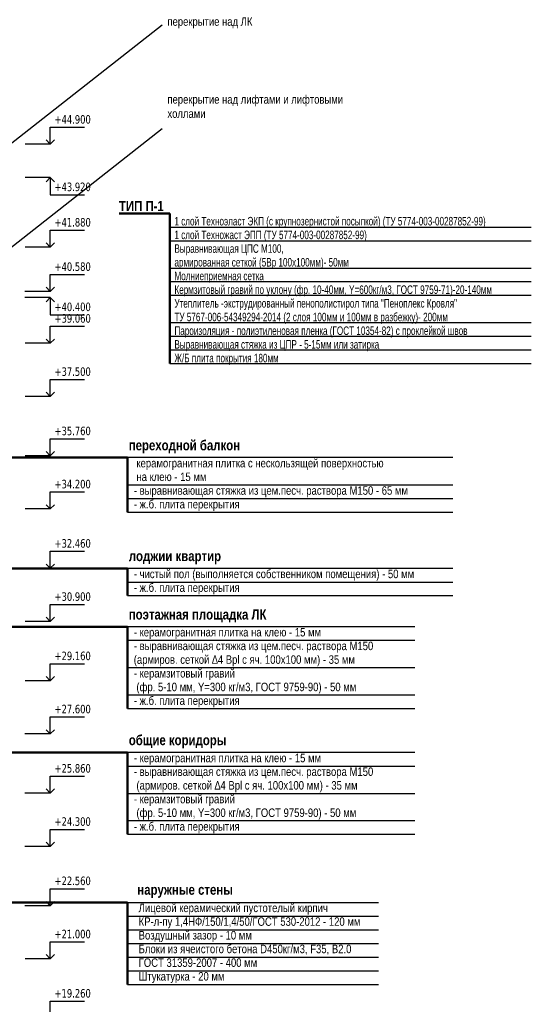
# Model space of a CAD drawing. Header units: millimetres. Extents: x 40580 to 1168286, y -220995 to 81020.
# Tile 111 of 194: x 344343 to 359343, y -47789 to -18903. Entities that reach past the tile are written whole.
import ezdxf

# ---------------------------------------------------------------- set-up
doc = ezdxf.new("R2010")
doc.units = ezdxf.units.MM
for name, color, linetype, lineweight in [('Standard', 7, 'Continuous', 25), ('Общий01', 7, 'Continuous', 13), ('Стена_ кирпичная кладка нес.', 7, 'Continuous', 70)]:
    doc.layers.add(name, color=color, linetype=linetype, lineweight=lineweight)
doc.styles.add('Century Gothic', font='txt')
doc.styles.add('TAHOMA', font='tahoma.ttf')

# ---------------------------------------------------------------- blocks, each defined once
blk = doc.blocks.new('COMPLEX_ELEVATIONDIM_19')
at = {"layer": 'Standard', "color": 7, "linetype": 'Continuous', "lineweight": 25}
for p, q in [((214113, 45203), (214113, 45703)), ((214113, 45703), (215113, 45703)), ((214113, 45203), (213376, 45203)), ((214113, 45203), (213988, 45328)), ((214113, 45203), (214238, 45328)), ((214113, 45203), (214113, 45203)), ((214113, 45203), (214113, 45203)), ((214113, 45203), (214113, 45203)), ((214113, 45203), (214113, 45203)), ((214113, 44223), (213376, 44223)), ((214113, 44223), (213988, 44098)), ((214113, 44223), (214238, 44098)), ((214113, 44223), (214113, 43723)), ((214113, 44223), (214113, 44223)), ((214113, 44223), (214113, 44223)), ((214113, 44223), (214113, 44223)), ((214113, 44223), (214113, 44223)), ((214113, 43723), (215113, 43723)), ((214113, 42183), (214113, 42683)), ((214113, 42683), (215113, 42683)), ((214113, 42183), (213376, 42183)), ((214113, 42183), (213988, 42308)), ((214113, 42183), (214238, 42308)), ((214113, 42183), (214113, 42183)), ((214113, 42183), (214113, 42183)), ((214113, 42183), (214113, 42183)), ((214113, 42183), (214113, 42183)), ((214113, 40883), (214113, 41383)), ((214113, 41383), (215113, 41383)), ((214113, 40883), (213366, 40883)), ((214113, 40883), (213988, 41008)), ((214113, 40883), (214238, 41008)), ((214113, 40883), (214113, 40883)), ((214113, 40883), (214113, 40883)), ((214113, 40883), (214113, 40883)), ((214113, 40883), (214113, 40883)), ((214113, 40703), (213366, 40703)), ((214113, 40703), (213988, 40578)), ((214113, 40703), (214238, 40578)), ((214113, 40703), (214113, 40203)), ((214113, 40703), (214113, 40703)), ((214113, 40703), (214113, 40703)), ((214113, 40703), (214113, 40703)), ((214113, 40703), (214113, 40703)), ((214113, 40203), (215113, 40203)), ((214113, 39363), (214113, 39863)), ((214113, 39863), (215113, 39863)), ((214113, 39363), (213376, 39363)), ((214113, 39363), (213988, 39488)), ((214113, 39363), (214238, 39488)), ((214113, 39363), (214113, 39363)), ((214113, 39363), (214113, 39363)), ((214113, 39363), (214113, 39363)), ((214113, 39363), (214113, 39363)), ((214113, 37803), (214113, 38303)), ((214113, 38303), (215113, 38303)), ((214113, 37803), (213988, 37928)), ((214113, 37803), (214238, 37928)), ((214113, 37803), (213376, 37803)), ((214113, 37803), (214113, 37803)), ((214113, 37803), (214113, 37803)), ((214113, 37803), (214113, 37803)), ((214113, 37803), (214113, 37803)), ((214113, 36063), (214113, 36563)), ((214113, 36563), (215113, 36563)), ((214113, 36063), (213988, 36188)), ((214113, 36063), (214238, 36188)), ((214113, 36063), (213376, 36063)), ((214113, 36063), (214113, 36063)), ((214113, 36063), (214113, 36063)), ((214113, 36063), (214113, 36063)), ((214113, 36063), (214113, 36063)), ((214113, 34503), (214113, 35003)), ((214113, 35003), (215113, 35003)), ((214113, 34503), (213376, 34503)), ((214113, 34503), (213988, 34628)), ((214113, 34503), (214238, 34628)), ((214113, 34503), (214113, 34503)), ((214113, 34503), (214113, 34503)), ((214113, 34503), (214113, 34503)), ((214113, 34503), (214113, 34503)), ((214113, 32763), (214113, 33263)), ((214113, 33263), (215113, 33263)), ((214113, 32763), (213376, 32763)), ((214113, 32763), (213988, 32888)), ((214113, 32763), (214238, 32888)), ((214113, 32763), (214113, 32763)), ((214113, 32763), (214113, 32763)), ((214113, 32763), (214113, 32763)), ((214113, 32763), (214113, 32763)), ((214113, 31203), (214113, 31703)), ((214113, 31703), (215113, 31703)), ((214113, 31203), (213376, 31203)), ((214113, 31203), (213988, 31328)), ((214113, 31203), (214238, 31328)), ((214113, 31203), (214113, 31203)), ((214113, 31203), (214113, 31203)), ((214113, 31203), (214113, 31203)), ((214113, 31203), (214113, 31203)), ((214113, 29463), (214113, 29963)), ((214113, 29963), (215113, 29963)), ((214113, 29463), (213988, 29588)), ((214113, 29463), (214238, 29588)), ((214113, 29463), (213376, 29463)), ((214113, 29463), (214113, 29463)), ((214113, 29463), (214113, 29463)), ((214113, 29463), (214113, 29463)), ((214113, 29463), (214113, 29463)), ((214113, 27903), (214113, 28403)), ((214113, 28403), (215113, 28403)), ((214113, 27903), (213988, 28028)), ((214113, 27903), (214238, 28028)), ((214113, 27903), (213366, 27903)), ((214113, 27903), (214113, 27903)), ((214113, 27903), (214113, 27903)), ((214113, 27903), (214113, 27903)), ((214113, 27903), (214113, 27903)), ((214113, 26163), (214113, 26663)), ((214113, 26663), (215113, 26663)), ((214113, 26163), (213988, 26288)), ((214113, 26163), (214238, 26288)), ((214113, 26163), (213366, 26163)), ((214113, 26163), (214113, 26163)), ((214113, 26163), (214113, 26163)), ((214113, 26163), (214113, 26163)), ((214113, 26163), (214113, 26163)), ((214113, 24603), (214113, 25103)), ((214113, 25103), (215113, 25103)), ((214113, 24603), (213366, 24603)), ((214113, 24603), (213988, 24728)), ((214113, 24603), (214238, 24728)), ((214113, 24603), (214113, 24603)), ((214113, 24603), (214113, 24603)), ((214113, 24603), (214113, 24603)), ((214113, 24603), (214113, 24603)), ((214113, 22863), (214113, 23363)), ((214113, 23363), (215113, 23363)), ((214113, 22863), (213366, 22863)), ((214113, 22863), (213988, 22988)), ((214113, 22863), (214238, 22988)), ((214113, 22863), (214113, 22863)), ((214113, 22863), (214113, 22863)), ((214113, 22863), (214113, 22863)), ((214113, 22863), (214113, 22863)), ((214113, 21303), (214113, 21803)), ((214113, 21803), (215113, 21803)), ((214113, 21303), (213988, 21428)), ((214113, 21303), (214238, 21428)), ((214113, 21303), (213376, 21303)), ((214113, 21303), (214113, 21303)), ((214113, 21303), (214113, 21303)), ((214113, 21303), (214113, 21303)), ((214113, 21303), (214113, 21303)), ((214113, 19563), (214113, 20063)), ((214113, 20063), (215113, 20063))]:
    blk.add_line(p, q, dxfattribs=at)
at = {"layer": 'Standard', "color": 7, "linetype": 'Continuous', "lineweight": 25, "char_height": 250, "width": 104.17, "attachment_point": 7, "style": 'TAHOMA'}
for s, insert in [('\\W0.83;+44.900', (214238, 45803)), ('\\W0.83;+43.920', (214238, 43823)), ('\\W0.83;+41.880', (214238, 42783)), ('\\W0.83;+40.580', (214238, 41483)), ('\\W0.83;+40.400', (214238, 40303)), ('\\W0.83;+39.060', (214238, 39963)), ('\\W0.83;+37.500', (214238, 38403)), ('\\W0.83;+35.760', (214238, 36663)), ('\\W0.83;+34.200', (214238, 35103)), ('\\W0.83;+32.460', (214238, 33363)), ('\\W0.83;+30.900', (214238, 31803)), ('\\W0.83;+29.160', (214238, 30063)), ('\\W0.83;+27.600', (214238, 28503)), ('\\W0.83;+25.860', (214238, 26763)), ('\\W0.83;+24.300', (214238, 25203)), ('\\W0.83;+22.560', (214238, 23463)), ('\\W0.83;+21.000', (214238, 21903)), ('\\W0.83;+19.260', (214238, 20163))]:
    blk.add_mtext(s, dxfattribs=dict(at, insert=insert))

msp = doc.modelspace()

# ---------------------------------------------------------------- linework, layer by layer
for p, q in [((341673.4, -24420.5), (348521, -19050.8)), ((341673.4, -27466.3), (348521, -22096.5))]:
    msp.add_line(p, q)
at = {"layer": 'Общий01', "color": 7, "linetype": 'Continuous', "lineweight": 50}
for p, q in [((347258.4, -24588.7), (348748.4, -24588.7)), ((348748.4, -24588.7), (348748.4, -28988.7)), ((347506, -31750.6), (343218, -31750.6)), ((347506, -31750.6), (347506, -33350.6)), ((347506, -35000.6), (328114.3, -35000.6)), ((347506, -35000.6), (347506, -35800.6)), ((347506, -36710.6), (341591.1, -36710.6)), ((347506, -36710.6), (347506, -39110.6)), ((347506, -40400.6), (335466.2, -40400.6)), ((347506, -40400.6), (347506, -42800.6)), ((347506, -44805.2), (342412.5, -44805.2)), ((347506, -47205.2), (347506, -44805.2))]:
    msp.add_line(p, q, dxfattribs=at)
at = {"layer": 'Общий01', "color": 7, "linetype": 'Continuous', "lineweight": 25}
for p, q in [((348748.4, -24988.7), (359342.7, -24988.7)), ((348748.4, -25388.7), (359342.7, -25388.7)), ((348748.4, -26188.7), (359342.7, -26188.7)), ((348748.4, -26588.7), (359342.7, -26588.7)), ((348748.4, -26988.7), (359342.7, -26988.7)), ((348748.4, -27788.7), (359342.7, -27788.7)), ((348748.4, -28188.7), (359342.7, -28188.7)), ((348748.4, -28588.7), (359342.7, -28588.7)), ((348748.4, -28988.7), (359342.7, -28988.7)), ((357040.3, -31750.6), (347506, -31750.6)), ((347506, -32550.6), (357040.3, -32550.6)), ((347506, -32950.6), (357040.3, -32950.6)), ((347506, -33350.6), (357040.3, -33350.6)), ((357040.3, -35000.6), (347506, -35000.6)), ((347506, -35400.6), (357040.3, -35400.6)), ((347506, -35800.6), (357040.3, -35800.6)), ((355930.3, -36710.6), (347506, -36710.6)), ((347506, -37110.6), (355930.3, -37110.6)), ((347506, -37910.6), (355930.3, -37910.6)), ((347506, -38710.6), (355930.3, -38710.6)), ((347506, -39110.6), (355930.3, -39110.6)), ((355930.3, -40400.6), (347506, -40400.6)), ((347506, -40800.6), (355930.3, -40800.6)), ((347506, -41600.6), (355930.3, -41600.6)), ((347506, -42400.6), (355930.3, -42400.6)), ((347506, -42800.6), (355930.3, -42800.6)), ((347506, -44805.2), (354866.5, -44805.2)), ((347506, -45205.2), (354866.5, -45205.2)), ((347506, -45605.2), (354866.5, -45605.2)), ((347506, -46005.2), (354866.5, -46005.2)), ((347506, -46405.2), (354866.5, -46405.2)), ((347506, -46805.2), (354866.5, -46805.2)), ((347506, -47205.2), (354866.5, -47205.2))]:
    msp.add_line(p, q, dxfattribs=at)

# ---------------------------------------------------------------- block references
at = {"layer": 'Standard', "color": 7, "linetype": 'Continuous', "lineweight": 25}
msp.add_blockref('COMPLEX_ELEVATIONDIM_19', (131127.6, -67760.1), dxfattribs=at)

# ---------------------------------------------------------------- texts
at = {"layer": 'Стена_ кирпичная кладка нес.', "color": 1, "linetype": 'Continuous', "lineweight": 25, "char_height": 250, "width": 5586.516, "attachment_point": 7, "style": 'Century Gothic'}
for s, insert in [('{\\W0.83;перекрытие над ЛК}', (348674.7, -19157.4)), ('{\\W0.83;перекрытие над лифтами и лифтовыми холлами\\P }', (348674.7, -22203.1))]:
    msp.add_mtext(s, dxfattribs=dict(at, insert=insert))
at = {"layer": 'Стена_ кирпичная кладка нес.', "color": 7, "linetype": 'Continuous', "lineweight": 25, "char_height": 300, "attachment_point": 7, "style": 'Century Gothic'}
for s, insert, width in [('{\\fCentury Gothic|i0|b1;\\H300.000000;\\W0.833333;\\C7;ТИП П-1}\\P', (347252, -24519.6), 1420.833), ('{\\fCentury Gothic|i0|b1;\\H300.000000;\\W0.833333;\\C7;переходной балкон}\\P', (347541.1, -31627.8), 3641.667), ('{\\fCentury Gothic|i0|b1;\\H300.000000;\\W0.833333;\\C7;лоджии квартир}\\P', (347541.1, -34877.8), 3012.5), ('{\\fCentury Gothic|i0|b1;\\H300.000000;\\W0.833333;\\C7;поэтажная площадка ЛК}\\P', (347541.1, -36587.8), 4566.667), ('{\\fCentury Gothic|i0|b1;\\H300.000000;\\W0.833333;\\C7;общие коридоры}\\P', (347541.1, -40277.8), 3220.833), ('{\\fCentury Gothic|i0|b1;\\H300.000000;\\W0.833333;\\C7;наружные стены }\\P', (347791.2, -44666.2), 3262.5)]:
    msp.add_mtext(s, dxfattribs=dict(at, insert=insert, width=width))
at = {"layer": 'Стена_ кирпичная кладка нес.', "color": 7, "linetype": 'Continuous', "lineweight": 25, "char_height": 250, "attachment_point": 1, "line_spacing_factor": 0.963855, "style": 'Century Gothic'}
for s, insert, width in [('{\\fCentury Gothic|i0|b0;\\H250.000000;\\W0.714286;\\C7;1 слой Техноэласт ЭКП (с крупнозернистой посыпкой) (ТУ 5774-003-00287852-99)}\\P{\\fCentury Gothic|i0|b0;\\H250.000000;\\W0.714286;\\C7;1 слой Техножаст ЭПП (ТУ 5774-003-00287852-99)}\\P{\\fCentury Gothic|i0|b0;\\H250.000000;\\W0.714286;\\C7;Выравнивающая ЦПС М100,}\\P{\\fCentury Gothic|i0|b0;\\H250.000000;\\W0.714286;\\C7;армированная сеткой (5Вр 100х100мм)- 50мм}\\P{\\fCentury Gothic|i0|b0;\\H250.000000;\\W0.714286;\\C7;Молниеприемная сетка}\\P{\\fCentury Gothic|i0|b0;\\H250.000000;\\W0.714286;\\C7;Кермзитовый гравий по уклону (фр. 10-40мм, Y=600кг/м3, ГОСТ 9759-71)-20-140мм}\\P{\\fCentury Gothic|i0|b0;\\H250.000000;\\W0.714286;\\C7;Утеплитель -экструдированный пенополистирол типа "Пеноплекс Кровля"}\\P{\\fCentury Gothic|i0|b0;\\H250.000000;\\W0.714286;\\C7;ТУ 5767-006-54349294-2014 (2 слоя 100мм и 100мм в разбежку)- 200мм}\\P{\\fCentury Gothic|i0|b0;\\H250.000000;\\W0.714286;\\C7;Пароизоляция - полиэтиленовая пленка (ГОСТ 10354-82) с проклейкой швов}\\P{\\fCentury Gothic|i0|b0;\\H250.000000;\\W0.714286;\\C7;Выравнивающая стяжка из ЦПР - 5-15мм или затирка}\\P{\\fCentury Gothic|i0|b0;\\H250.000000;\\W0.714286;\\C7;Ж/Б плита покрытия 180мм}\\P', (348879.5, -24689), 10395.833), ('{\\fCentury Gothic|i0|b0;\\H250.000000;\\W0.833333;\\C7; керамогранитная плитка с нескользящей поверхностью}\\P{\\fCentury Gothic|i0|b0;\\H250.000000;\\W0.833333;\\C7; на клею - 15 мм}\\P{\\fCentury Gothic|i0|b0;\\H250.000000;\\W0.833333;\\C7;- выравнивающая стяжка из цем.песч. раствора М150 - 65 мм}\\P{\\fCentury Gothic|i0|b0;\\H250.000000;\\W0.833333;\\C7;- ж.б. плита перекрытия}\\P', (347687.8, -31787.1), 9177.083), ('{\\fCentury Gothic|i0|b0;\\H250.000000;\\W0.833333;\\C7;- чистый пол (выполняется собственником помещения) - 50 мм}\\P{\\fCentury Gothic|i0|b0;\\H250.000000;\\W0.833333;\\C7;- ж.б. плита перекрытия}\\P', (347687.8, -35037.1), 9326.389), ('{\\fCentury Gothic|i0|b0;\\H250.000000;\\W0.833333;\\C7;- керамогранитная плитка на клею - 15 мм}\\P{\\fCentury Gothic|i0|b0;\\H250.000000;\\W0.833333;\\C7;- выравнивающая стяжка из цем.песч. раствора М150}\\P{\\fCentury Gothic|i0|b0;\\H250.000000;\\W0.833333;\\C7;(армиров. сеткой ∆4 Врl с яч. 100х100 мм) - 35 мм}\\P{\\fCentury Gothic|i0|b0;\\H250.000000;\\W0.833333;\\C7;- керамзитовый гравий}\\P{\\fCentury Gothic|i0|b0;\\H250.000000;\\W0.833333;\\C7; (фр. 5-10 мм, Y=300 кг/м3, ГОСТ 9759-90) - 50 мм}\\P{\\fCentury Gothic|i0|b0;\\H250.000000;\\W0.833333;\\C7;- ж.б. плита перекрытия}\\P', (347687.8, -36747.1), 8013.889), ('{\\fCentury Gothic|i0|b0;\\H250.000000;\\W0.833333;\\C7;- керамогранитная плитка на клею - 15 мм}\\P{\\fCentury Gothic|i0|b0;\\H250.000000;\\W0.833333;\\C7;- выравнивающая стяжка из цем.песч. раствора М150}\\P{\\fCentury Gothic|i0|b0;\\H250.000000;\\W0.833333;\\C7; (армиров. сеткой ∆4 Врl с яч. 100х100 мм) - 35 мм}\\P{\\fCentury Gothic|i0|b0;\\H250.000000;\\W0.833333;\\C7;- керамзитовый гравий}\\P{\\fCentury Gothic|i0|b0;\\H250.000000;\\W0.833333;\\C7; (фр. 5-10 мм, Y=300 кг/м3, ГОСТ 9759-90) - 50 мм}\\P{\\fCentury Gothic|i0|b0;\\H250.000000;\\W0.833333;\\C7;- ж.б. плита перекрытия}\\P', (347687.8, -40437.1), 8013.889), ('{\\fCentury Gothic|i0|b0;\\H250.000000;\\W0.833333;\\C7;Лицевой керамический пустотелый кирпич}\\P{\\fCentury Gothic|i0|b0;\\H250.000000;\\W0.833333;\\C7;КР-л-пу 1,4НФ/150/1,4/50/ГОСТ 530-2012 - 120 мм}\\P{\\fCentury Gothic|i0|b0;\\H250.000000;\\W0.833333;\\C7;Воздушный зазор - 10 мм}\\P{\\fCentury Gothic|i0|b0;\\H250.000000;\\W0.833333;\\C7;Блоки из ячеистого бетона D450кг/м3, F35, В2.0}\\P{\\fCentury Gothic|i0|b0;\\H250.000000;\\W0.833333;\\C7;ГОСТ 31359-2007 - 400 мм}\\P{\\fCentury Gothic|i0|b0;\\H250.000000;\\W0.833333;\\C7;Штукатурка - 20 мм}\\P', (347830.8, -44834.7), 7138.889)]:
    msp.add_mtext(s, dxfattribs=dict(at, insert=insert, width=width))

doc.saveas('drawing.dxf')
